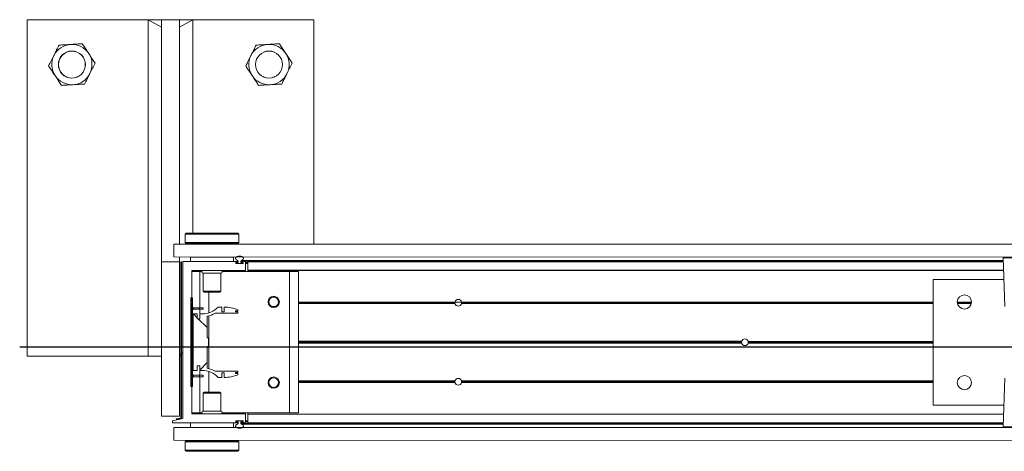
# Model space of a CAD drawing. Header units: feet. Extents: x 0 to 152726, y 0 to 59505.
# Tile 87 of 117: x 152328.84 to 152331.13, y 59421.64 to 59422.64. Entities that reach past the tile are written whole.
import ezdxf

# ---------------------------------------------------------------- set-up
doc = ezdxf.new("R2010")
doc.units = ezdxf.units.FT
doc.header["$LTSCALE"] = 0.1
doc.header["$MEASUREMENT"] = 0
doc.layers.add('BR_P_Rail_Object', color=251, linetype='Continuous', lineweight=30)
doc.layers.add('SC_Scratch7', color=252, linetype='Continuous', lineweight=0)

# ---------------------------------------------------------------- blocks, each defined once
blk = doc.blocks.new('HIGH ST SCREENWALL_2 PANEL PLAN')
at = {"layer": 'SC_Scratch7', "lineweight": 0}
h = blk.add_hatch(dxfattribs=at)
h.set_pattern_fill('ANSI31', color=256, scale=0.01, style=0, pattern_type=2)
h.set_pattern_definition([(44.99814199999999, (-13.93352375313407, -14.22381794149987), (-0.08838530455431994, 0.08839103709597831), [])])
h.paths.add_polyline_path([(-8.319596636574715, -0.1420163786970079, -0.3639702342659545), (-8.321662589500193, -0.1444783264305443), (-8.330202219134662, -0.1459838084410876), (-8.329912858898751, -0.1476251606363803), (-8.32137323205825, -0.146119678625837, 0.3639702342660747), (-8.31792997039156, -0.1420164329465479), (-8.317918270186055, 0.2187375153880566), (-8.31958493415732, 0.218737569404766)])
h = blk.add_hatch(dxfattribs=at)
h.set_pattern_fill('ANSI31', color=256, scale=0.01, style=0, pattern_type=2)
h.set_pattern_definition([(44.99814199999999, (-13.94246659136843, -14.22112205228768), (-0.08838530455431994, 0.08839103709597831), [])])
h.paths.add_polyline_path([(-8.29240688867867, -0.0711168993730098), (-8.292400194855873, 0.1352576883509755), (-8.296150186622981, 0.1352578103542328), (-8.296156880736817, -0.07111677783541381)])
h = blk.add_hatch(dxfattribs=at)
h.set_pattern_fill('ANSI38', color=256, scale=0.01, style=0, pattern_type=2)
h.set_pattern_definition([(44.99814199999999, (-13.84258880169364, -14.22522751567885), (-0.08838530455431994, 0.08839103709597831), []), (134.998142, (-13.84258880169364, -14.22522751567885), (-0.2651616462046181, 0.0883967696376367), [0.31249937, -0.18749962])])
h.paths.add_polyline_path([(-8.281330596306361, 0.0867287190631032), (-8.281330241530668, 0.09768670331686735), (-8.290943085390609, 0.09768701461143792), (-8.290947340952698, -0.03354631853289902), (-8.281334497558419, -0.03354663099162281), (-8.28133414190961, -0.02258864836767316), (-8.27569110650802, -0.02258883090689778), (-8.27569146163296, -0.03354681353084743), (-8.27004843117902, -0.03354699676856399, -0.2061892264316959), (-8.232417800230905, -0.04975553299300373), (-8.224379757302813, -0.04975579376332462), (-8.224379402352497, -0.03879781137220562), (-8.218801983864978, -0.03879799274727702), (-8.21880233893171, -0.04975597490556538, 0.09842250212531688), (-8.18678119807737, -0.04339219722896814), (-8.186781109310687, -0.04068551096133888), (-8.192514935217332, -0.04068532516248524), (-8.192514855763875, -0.03822469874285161), (-8.186781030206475, -0.03822488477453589), (-8.186780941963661, -0.03551819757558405), (-8.239671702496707, -0.03551648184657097, 0.0857050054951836), (-8.258138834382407, -0.02821396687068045), (-8.25813719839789, 0.02222678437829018), (-8.254856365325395, 0.02222667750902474), (-8.25485572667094, 0.04191167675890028), (-8.258136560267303, 0.04191178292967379), (-8.258134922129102, 0.09235253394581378, 0.0857050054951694), (-8.23966731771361, 0.09965385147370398), (-8.186776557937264, 0.09965213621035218), (-8.186776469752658, 0.1023588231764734), (-8.192510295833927, 0.1023590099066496), (-8.192510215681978, 0.1048196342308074), (-8.186776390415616, 0.1048194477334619), (-8.18677630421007, 0.1075261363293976, 0.09842250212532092), (-8.218797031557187, 0.1138919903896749), (-8.21879738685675, 0.1029340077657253), (-8.224374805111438, 0.1029341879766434), (-8.224374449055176, 0.1138921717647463), (-8.232412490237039, 0.1138924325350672, -0.2061892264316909), (-8.270044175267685, 0.09768633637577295), (-8.275687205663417, 0.09768651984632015), (-8.275687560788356, 0.08672853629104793)])
for p, q in [((-8.677065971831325, 0.7812480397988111), (-8.677091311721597, -6.51925802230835e-09)), ((-8.010400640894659, 0.7812264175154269), (-8.677065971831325, 0.7812480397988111)), ((-8.395841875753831, -9.128591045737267e-06), (-8.395816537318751, 0.7812389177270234)), ((-8.364566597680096, 0.7812379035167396), (-8.395816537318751, 0.7812389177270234)), ((-8.395816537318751, 0.7812389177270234), (-8.364567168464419, 0.7636598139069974)), ((-8.364566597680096, 0.7812379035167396), (-8.364584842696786, 0.2187390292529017)), ((-8.364566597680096, 0.7812379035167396), (-8.364567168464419, 0.7636598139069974)), ((-8.322900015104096, 0.7812365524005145), (-8.364566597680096, 0.7812379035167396)), ((-8.322900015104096, 0.7812365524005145), (-8.322916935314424, 0.2595709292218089)), ((-8.322900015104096, 0.7812365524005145), (-8.322900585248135, 0.7636584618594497)), ((-8.322900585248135, 0.7636584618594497), (-8.291650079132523, 0.7812355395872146)), ((-8.291650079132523, 0.7812355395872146), (-8.322900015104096, 0.7812365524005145)), ((-8.291650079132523, 0.7812355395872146), (-8.29166616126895, 0.285406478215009)), ((-8.010417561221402, 0.2595607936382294), (-8.010400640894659, 0.7812264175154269)), ((-8.309478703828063, 0.2829070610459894), (-8.309478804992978, 0.2797792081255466)), ((-8.306978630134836, 0.2854069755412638), (-8.309478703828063, 0.2829070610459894)), ((-8.309478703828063, 0.2829070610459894), (-8.184478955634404, 0.2829030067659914)), ((-8.306978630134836, 0.2854069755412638), (-8.186978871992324, 0.2854030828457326)), ((-8.184478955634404, 0.2829030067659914), (-8.186978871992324, 0.2854030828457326)), ((-8.184479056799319, 0.2797739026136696), (-8.184478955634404, 0.2829030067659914)), ((-8.335937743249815, 0.2595713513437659), (-8.335938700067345, 0.230071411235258)), ((-8.335937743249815, 0.2595713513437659), (-4.346362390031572, 0.2594419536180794)), ((-8.309479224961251, 0.2668395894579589), (-8.309479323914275, 0.2637929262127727)), ((-8.309479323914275, 0.2637929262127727), (-8.306979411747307, 0.261292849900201)), ((-8.309479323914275, 0.2637929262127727), (-8.184479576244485, 0.2637888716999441)), ((-8.306979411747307, 0.261292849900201), (-8.186979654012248, 0.2612889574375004)), ((-8.303229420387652, 0.2612927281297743), (-8.303229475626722, 0.259570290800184)), ((-8.190729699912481, 0.259566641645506), (-8.19072964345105, 0.261289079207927)), ((-8.186979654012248, 0.2612889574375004), (-8.184479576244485, 0.2637888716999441)), ((-8.184812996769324, 0.2737085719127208), (-8.184802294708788, 0.2718994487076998)), ((-8.184479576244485, 0.2637888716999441), (-8.184479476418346, 0.2668379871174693)), ((-8.335938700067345, 0.230071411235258), (-4.346363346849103, 0.2299420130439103)), ((-8.322917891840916, 0.2300709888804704), (-8.322918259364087, 0.2187376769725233)), ((-8.296999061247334, 0.2299868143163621), (-8.296999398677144, 0.2195701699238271)), ((-8.296999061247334, 0.2299868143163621), (-8.296980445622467, 0.2299868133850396)), ((-8.2969807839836, 0.2195701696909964), (-8.296980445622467, 0.2299868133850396)), ((-8.296980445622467, 0.2299868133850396), (-8.196980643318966, 0.2299835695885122)), ((-8.291667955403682, 0.2300699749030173), (-8.291667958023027, 0.2299866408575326)), ((-8.262605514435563, 0.2300690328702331), (-8.262605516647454, 0.2299856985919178)), ((-8.231355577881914, 0.2299846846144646), (-8.23135557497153, 0.2300680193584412)), ((-8.196980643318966, 0.2299835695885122), (-8.19698098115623, 0.2195669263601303)), ((-8.196962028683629, 0.2299835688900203), (-8.196962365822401, 0.2195669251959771)), ((-8.364596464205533, -0.1395935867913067), (-8.364584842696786, 0.2187390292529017)), ((-8.322918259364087, 0.2187376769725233), (-8.364584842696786, 0.2187390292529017)), ((-8.322929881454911, -0.1395949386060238), (-8.322918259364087, 0.2187376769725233)), ((-8.31958493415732, 0.218737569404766), (-8.319596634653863, -0.1420163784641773)), ((-8.31958493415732, 0.218737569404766), (-8.317918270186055, 0.2187375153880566)), ((-8.317918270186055, 0.2187375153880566), (-8.31792997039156, -0.1420164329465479)), ((-8.315105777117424, 0.2187505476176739), (-8.315117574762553, -0.1450118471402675)), ((-8.187801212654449, 0.2195666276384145), (-8.314285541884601, 0.219570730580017)), ((-8.19177279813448, 0.2154286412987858), (-8.191772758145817, 0.2166632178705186)), ((-8.175093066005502, 0.2146078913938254), (-8.190952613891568, 0.2146084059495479)), ((-8.190952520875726, 0.2174834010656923), (-8.187801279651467, 0.2174832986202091)), ((-8.190814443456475, 0.2160667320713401), (-8.190814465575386, 0.215400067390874)), ((-8.189981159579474, 0.2145667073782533), (-8.176064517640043, 0.2145662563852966)), ((-8.186356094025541, 0.2168999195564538), (-8.189981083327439, 0.2169000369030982)), ((-8.18698104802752, 0.2183034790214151), (-8.186981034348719, 0.2187463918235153)), ((-8.18635597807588, 0.2204802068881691), (-8.186356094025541, 0.2168999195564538)), ((-8.179689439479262, 0.2168997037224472), (-8.179689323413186, 0.2204799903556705)), ((-8.176251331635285, 0.2168995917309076), (-8.179689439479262, 0.2168997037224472)), ((-8.179689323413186, 0.2204799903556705), (-6.407156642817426, 0.2204225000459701)), ((-8.179064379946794, 0.2187461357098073), (-8.179064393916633, 0.2183032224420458)), ((-8.178420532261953, 0.2222122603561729), (-6.407217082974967, 0.2221548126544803)), ((-8.178244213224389, 0.2174829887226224), (-8.175092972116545, 0.2174828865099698)), ((-8.17009291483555, 0.2195660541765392), (-8.178244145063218, 0.2195663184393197)), ((-8.176251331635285, 0.2168995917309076), (-8.175231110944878, 0.2168995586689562)), ((-8.175231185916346, 0.2146078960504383), (-8.175231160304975, 0.2153995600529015)), ((-8.175231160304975, 0.2153995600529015), (-8.175231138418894, 0.2160662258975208)), ((-8.175231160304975, 0.2153995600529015), (-8.17427332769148, 0.2153995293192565)), ((-8.175231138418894, 0.2160662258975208), (-8.175231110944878, 0.2168995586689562)), ((-8.175231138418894, 0.2160662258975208), (-8.174272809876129, 0.2160661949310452)), ((-8.175231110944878, 0.2168995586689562), (-8.174307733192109, 0.2168995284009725)), ((-8.174272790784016, 0.2166626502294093), (-8.174272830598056, 0.2154280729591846)), ((-8.169273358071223, 0.1995660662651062), (-8.169272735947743, 0.21874581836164)), ((-8.169272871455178, 0.2145660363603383), (-8.164064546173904, 0.2145658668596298)), ((-8.169272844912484, 0.2153993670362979), (-8.16406451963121, 0.21539919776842)), ((-8.169272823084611, 0.2160660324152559), (-8.16406449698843, 0.2160658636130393)), ((-8.169272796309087, 0.2168993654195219), (-8.164064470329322, 0.2168991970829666)), ((-8.164065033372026, 0.1995527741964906), (-8.16406440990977, 0.2187456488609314)), ((-8.16406440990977, 0.2187456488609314), (-8.164064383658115, 0.2195658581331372)), ((-6.407096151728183, 0.2186886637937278), (-8.16406440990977, 0.2187456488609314)), ((-6.407124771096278, 0.2195088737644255), (-8.164064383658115, 0.2195658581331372)), ((-6.407437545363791, 0.2284739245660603), (-6.403490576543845, 0.1153422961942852)), ((-6.341151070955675, 0.2284717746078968), (-6.407437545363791, 0.2284739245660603)), ((-8.294275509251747, 0.1254036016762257), (-8.294273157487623, 0.1979165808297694)), ((-8.294273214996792, 0.1961326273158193), (-8.275314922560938, 0.1961320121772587)), ((-8.293452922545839, 0.1987367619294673), (-8.170106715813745, 0.1987327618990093)), ((-8.291668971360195, 0.1987367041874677), (-8.291669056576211, 0.1961325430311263)), ((-8.275317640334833, 0.112340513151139), (-8.275314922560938, 0.1961320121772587)), ((-8.275314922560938, 0.1961320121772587), (-8.270608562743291, 0.1961318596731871)), ((-8.267398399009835, 0.192174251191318), (-8.26739974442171, 0.1506913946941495)), ((-8.226565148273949, 0.1921729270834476), (-8.267398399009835, 0.192174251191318)), ((-8.2265664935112, 0.1506900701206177), (-8.226565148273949, 0.1921729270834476)), ((-8.223354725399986, 0.1961303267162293), (-8.066982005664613, 0.1961252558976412)), ((-8.16406514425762, 0.1961284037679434), (-8.164065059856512, 0.1987325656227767)), ((-8.164065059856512, 0.1987325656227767), (-8.164065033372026, 0.1995527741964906)), ((-6.406397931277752, 0.1986755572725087), (-8.164065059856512, 0.1987325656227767)), ((-6.406426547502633, 0.1994957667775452), (-8.164065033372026, 0.1995527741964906)), ((-8.066992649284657, -0.131999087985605), (-8.066982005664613, 0.1961252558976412)), ((-8.066982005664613, 0.1961252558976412), (-8.04614871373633, 0.1961245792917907)), ((-8.046159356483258, -0.1319997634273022), (-8.04614871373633, 0.1961245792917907)), ((-6.570318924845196, 0.1778475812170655), (-6.570328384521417, -0.1138185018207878)), ((-6.405671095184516, 0.1778422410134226), (-6.570318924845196, 0.1778475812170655)), ((-8.26739974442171, 0.1506913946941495), (-8.265027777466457, 0.1483192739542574)), ((-8.2265664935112, 0.1506900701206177), (-8.26739974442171, 0.1506913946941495)), ((-8.228938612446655, 0.1483181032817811), (-8.265027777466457, 0.1483192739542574)), ((-8.254484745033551, 0.100078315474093), (-8.25448318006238, 0.1483189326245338)), ((-8.228938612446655, 0.1483181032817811), (-8.2265664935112, 0.1506900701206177)), ((-8.29677556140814, 0.1237370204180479), (-8.294275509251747, 0.1254036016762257)), ((-8.294275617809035, 0.1220702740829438), (-8.29677556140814, 0.1237370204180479)), ((-8.296150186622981, 0.1352578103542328), (-8.296156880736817, -0.07111677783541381)), ((-8.292400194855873, 0.1352576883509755), (-8.296150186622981, 0.1352578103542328)), ((-8.294278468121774, 0.0341950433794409), (-8.294275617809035, 0.1220702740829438)), ((-8.292400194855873, 0.1352576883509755), (-8.29240688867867, -0.0711168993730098)), ((-8.114726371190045, 0.1253977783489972), (-8.116456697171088, 0.1253978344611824)), ((-8.114536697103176, 0.1237311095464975), (-8.116295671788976, 0.1237311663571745)), ((-8.114080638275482, 0.1220644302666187), (-8.115911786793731, 0.1220644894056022)), ((-8.090973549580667, 0.1220636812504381), (-8.093221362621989, 0.1220637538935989)), ((-8.090589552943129, 0.1237303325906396), (-8.092765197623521, 0.1237304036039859)), ((-8.090428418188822, 0.1253969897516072), (-8.092575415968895, 0.1253970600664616)), ((-7.682088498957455, 0.1220504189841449), (-8.046151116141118, 0.1220622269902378)), ((-7.68229655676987, 0.1237170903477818), (-8.04615106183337, 0.1237288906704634)), ((-7.68214476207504, 0.12538374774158), (-8.04615100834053, 0.1253955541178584)), ((-7.682216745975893, 0.1249670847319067), (-7.666753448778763, 0.1249665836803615)), ((-6.57032073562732, 0.1220143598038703), (-7.666881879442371, 0.1220499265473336)), ((-6.57032062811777, 0.1253476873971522), (-7.666825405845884, 0.1253832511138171)), ((-6.570320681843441, 0.1236810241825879), (-7.666673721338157, 0.1237165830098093)), ((-6.480867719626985, 0.1253447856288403), (-6.513940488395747, 0.125345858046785)), ((-6.480994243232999, 0.1236781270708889), (-6.513814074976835, 0.1236791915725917)), ((-6.481293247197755, 0.1220114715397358), (-6.513515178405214, 0.1220125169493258)), ((-8.290943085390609, 0.09768701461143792), (-8.290947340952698, -0.03354631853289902)), ((-8.281330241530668, 0.09768670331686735), (-8.290943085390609, 0.09768701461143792)), ((-8.289984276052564, 0.1123409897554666), (-8.289984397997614, 0.1085909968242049)), ((-8.275975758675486, 0.1085905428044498), (-8.289984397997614, 0.1085909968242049)), ((-8.275975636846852, 0.1123405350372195), (-8.289984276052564, 0.1123409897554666)), ((-8.281330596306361, 0.0867287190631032), (-8.281330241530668, 0.09768670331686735)), ((-8.275975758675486, 0.1085905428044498), (-8.275975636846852, 0.1123405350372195)), ((-8.267642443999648, 0.1085902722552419), (-8.275975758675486, 0.1085905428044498)), ((-8.26764232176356, 0.112340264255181), (-8.275975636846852, 0.1123405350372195)), ((-8.275687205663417, 0.09768651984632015), (-8.275687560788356, 0.08672853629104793)), ((-8.270044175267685, 0.09768633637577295), (-8.275687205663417, 0.09768651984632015)), ((-8.275318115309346, 0.09768650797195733), (-8.275317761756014, 0.1085905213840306)), ((-8.267642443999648, 0.1085902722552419), (-8.26764232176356, 0.112340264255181)), ((-8.258136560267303, 0.04191178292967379), (-8.258134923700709, 0.09235253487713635)), ((-8.25448893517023, -0.02909848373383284), (-8.254484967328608, 0.0932368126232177)), ((-8.23966731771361, 0.09965385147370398), (-8.186776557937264, 0.09965213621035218)), ((-8.224374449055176, 0.1138921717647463), (-8.232412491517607, 0.1138924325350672)), ((-8.224374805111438, 0.1029341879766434), (-8.224374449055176, 0.1138921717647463)), ((-8.21879738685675, 0.1029340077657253), (-8.224374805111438, 0.1029341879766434)), ((-8.218797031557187, 0.1138919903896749), (-8.21879738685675, 0.1029340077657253)), ((-8.192510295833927, 0.1023590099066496), (-8.192510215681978, 0.1048196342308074)), ((-8.186776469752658, 0.1023588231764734), (-8.192510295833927, 0.1023590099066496)), ((-8.192510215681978, 0.1048196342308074), (-8.186776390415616, 0.1048194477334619)), ((-8.186776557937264, 0.09965213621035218), (-8.186776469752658, 0.1023588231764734)), ((-8.186776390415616, 0.1048194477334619), (-8.186776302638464, 0.1075261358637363)), ((-8.275687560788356, 0.08672853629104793), (-8.281330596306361, 0.0867287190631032)), ((-8.296403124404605, 0.03207052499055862), (-8.294278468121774, 0.0341950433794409)), ((-8.294278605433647, 0.0299458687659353), (-8.296403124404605, 0.03207052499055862)), ((-8.294281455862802, -0.0579293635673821), (-8.294278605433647, 0.0299458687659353)), ((-8.25485572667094, 0.04191167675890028), (-8.258136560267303, 0.04191178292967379)), ((-8.254856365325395, 0.02222667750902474), (-8.25485572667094, 0.04191167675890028)), ((-7.015340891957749, 0.02990438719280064), (-8.046154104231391, 0.02993782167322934)), ((-7.015635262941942, 0.03202898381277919), (-8.046154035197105, 0.03206240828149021)), ((-7.015340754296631, 0.03415356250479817), (-8.046153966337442, 0.03418699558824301)), ((-6.57032372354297, 0.02988995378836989), (-7.000304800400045, 0.02990389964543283)), ((-6.570323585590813, 0.03413912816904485), (-7.000304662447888, 0.03415307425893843)), ((-6.570323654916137, 0.03201454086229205), (-7.000010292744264, 0.03202847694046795)), ((-8.319591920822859, 0.00332133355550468), (-8.322925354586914, -1.188390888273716e-05)), ((-8.315112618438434, 0.007800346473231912), (-8.317925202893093, 0.004987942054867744)), ((-8.258138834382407, -0.02821396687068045), (-8.25813719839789, 0.02222678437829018)), ((-8.25813719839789, 0.02222678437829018), (-8.254856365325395, 0.02222667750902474)), ((-8.281334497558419, -0.03354663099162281), (-8.28133414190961, -0.02258864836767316)), ((-8.28133414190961, -0.02258864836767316), (-8.27569110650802, -0.02258883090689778)), ((-8.27569110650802, -0.02258883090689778), (-8.27569146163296, -0.03354681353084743)), ((-8.290947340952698, -0.03354631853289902), (-8.281334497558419, -0.03354663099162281)), ((-8.289989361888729, -0.04445036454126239), (-8.289989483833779, -0.04820035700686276)), ((-8.289989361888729, -0.04445036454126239), (-8.275980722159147, -0.0444508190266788)), ((-8.275980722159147, -0.0444508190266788), (-8.275980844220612, -0.04820081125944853)), ((-8.275980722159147, -0.0444508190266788), (-8.267647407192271, -0.0444510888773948)), ((-8.27569146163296, -0.03354681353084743), (-8.27004843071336, -0.03354699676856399)), ((-8.275322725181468, -0.04445083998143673), (-8.275322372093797, -0.03354682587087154)), ((-8.267647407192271, -0.0444510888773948), (-8.267647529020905, -0.04820108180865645)), ((-8.254490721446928, -0.08418060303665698), (-8.25448915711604, -0.03593998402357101)), ((-8.186780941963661, -0.03551819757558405), (-8.239671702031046, -0.03551648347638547)), ((-8.224379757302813, -0.04975579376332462), (-8.224379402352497, -0.03879781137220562)), ((-8.224379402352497, -0.03879781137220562), (-8.218801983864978, -0.03879799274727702)), ((-8.218801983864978, -0.03879799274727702), (-8.21880233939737, -0.04975597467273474)), ((-8.192514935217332, -0.04068532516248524), (-8.192514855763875, -0.03822469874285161)), ((-8.186781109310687, -0.04068551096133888), (-8.192514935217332, -0.04068532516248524)), ((-8.192514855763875, -0.03822469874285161), (-8.186781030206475, -0.03822488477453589)), ((-8.18678119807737, -0.04339219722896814), (-8.186781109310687, -0.04068551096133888)), ((-8.186781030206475, -0.03822488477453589), (-8.186780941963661, -0.03551819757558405)), ((-8.296781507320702, -0.059595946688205), (-8.294281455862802, -0.0579293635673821)), ((-8.294281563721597, -0.06126269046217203), (-8.296781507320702, -0.059595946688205)), ((-8.294283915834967, -0.1337756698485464), (-8.294281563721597, -0.06126269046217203)), ((-8.289989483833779, -0.04820035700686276), (-8.275980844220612, -0.04820081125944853)), ((-8.275980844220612, -0.04820081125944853), (-8.267647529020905, -0.04820108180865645)), ((-8.275325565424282, -0.1319923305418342), (-8.275322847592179, -0.04820083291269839)), ((-8.232417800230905, -0.04975553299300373), (-8.224379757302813, -0.04975579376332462)), ((-8.11473242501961, -0.06126851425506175), (-8.116462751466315, -0.06126845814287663)), ((-8.114542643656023, -0.05960185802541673), (-8.116301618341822, -0.05960180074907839)), ((-8.11408647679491, -0.05793520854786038), (-8.115917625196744, -0.05793514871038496)), ((-8.090979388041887, -0.05793595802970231), (-8.093227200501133, -0.05793588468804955)), ((-8.090595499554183, -0.05960263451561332), (-8.092771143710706, -0.05960256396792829)), ((-8.090434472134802, -0.06126930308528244), (-8.092581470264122, -0.06126923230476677)), ((-7.682150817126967, -0.06128254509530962), (-8.04615706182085, -0.06127073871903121)), ((-7.68230250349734, -0.05961587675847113), (-8.046157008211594, -0.05960407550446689)), ((-7.682094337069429, -0.05794921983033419), (-8.046156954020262, -0.05793741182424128)), ((-6.57032657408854, -0.05798527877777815), (-7.666887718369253, -0.0579497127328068)), ((-6.570326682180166, -0.06131860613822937), (-7.666831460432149, -0.06128304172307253)), ((-6.570326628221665, -0.05965194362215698), (-7.666679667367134, -0.05961638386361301)), ((-6.40349598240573, -0.0513240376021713), (-6.407450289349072, -0.1644554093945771)), ((-8.296156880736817, -0.07111677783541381), (-8.29240688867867, -0.0711168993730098)), ((-8.26740743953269, -0.08655222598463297), (-8.26740878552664, -0.1280350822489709)), ((-8.265035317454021, -0.08418026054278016), (-8.26740743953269, -0.08655222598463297)), ((-8.26740743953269, -0.08655222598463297), (-8.226574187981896, -0.08655355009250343)), ((-8.265035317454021, -0.08418026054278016), (-8.228946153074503, -0.0841814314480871)), ((-8.226574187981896, -0.08655355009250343), (-8.228946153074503, -0.0841814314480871)), ((-8.226575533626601, -0.1280364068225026), (-8.226574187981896, -0.08655355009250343)), ((-6.570328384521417, -0.1138185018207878), (-6.405680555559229, -0.1138238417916)), ((-8.294283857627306, -0.1319917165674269), (-8.275325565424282, -0.1319923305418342)), ((-8.170104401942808, -0.1345999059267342), (-8.293463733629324, -0.1345959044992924)), ((-8.275325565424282, -0.1319923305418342), (-8.270619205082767, -0.1319924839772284)), ((-8.26740878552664, -0.1280350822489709), (-8.226575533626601, -0.1280364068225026)), ((-8.22336536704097, -0.1319940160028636), (-8.066992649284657, -0.131999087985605)), ((-8.16928484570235, -0.1546130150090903), (-8.169284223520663, -0.1354201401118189)), ((-8.164076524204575, -0.1547453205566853), (-8.164075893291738, -0.135288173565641)), ((-8.164075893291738, -0.135288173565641), (-8.164075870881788, -0.1346001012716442)), ((-6.406432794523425, -0.1353451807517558), (-8.164075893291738, -0.135288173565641)), ((-8.164075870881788, -0.1346001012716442), (-8.164075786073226, -0.1319959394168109)), ((-6.406408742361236, -0.1346571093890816), (-8.164075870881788, -0.1346001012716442)), ((-8.066992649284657, -0.131999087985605), (-8.046159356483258, -0.1319997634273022)), ((-8.364596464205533, -0.1395935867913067), (-8.322929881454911, -0.1395949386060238)), ((-8.338555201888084, -0.15042774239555), (-8.33855536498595, -0.1554277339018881)), ((-8.33855536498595, -0.1554277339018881), (-8.187813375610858, -0.1554326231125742)), ((-8.315117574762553, -0.1450118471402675), (-8.338555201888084, -0.15042774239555)), ((-8.321662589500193, -0.1444783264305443), (-8.330202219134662, -0.1459838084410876)), ((-8.329912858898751, -0.1476251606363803), (-8.330202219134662, -0.1459838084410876)), ((-8.321373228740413, -0.1461196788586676), (-8.329912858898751, -0.1476251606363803)), ((-8.296993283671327, -0.1658457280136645), (-8.296992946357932, -0.1554290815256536)), ((-8.1969931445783, -0.1554323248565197), (-8.196993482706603, -0.1658489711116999)), ((-8.191784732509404, -0.1525289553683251), (-8.191784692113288, -0.1512943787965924)), ((-8.187813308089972, -0.1533492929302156), (-8.190964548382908, -0.1533491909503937)), ((-8.190964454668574, -0.1504741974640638), (-8.175104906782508, -0.1504747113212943)), ((-8.190826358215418, -0.1512658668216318), (-8.190826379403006, -0.1519325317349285)), ((-8.176076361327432, -0.1504330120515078), (-8.18999299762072, -0.1504325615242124)), ((-8.189806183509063, -0.1527658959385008), (-8.18636808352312, -0.1527660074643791)), ((-8.18699314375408, -0.1546124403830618), (-8.18699312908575, -0.1541695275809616)), ((-8.18636808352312, -0.1527660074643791), (-8.186368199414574, -0.1563462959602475)), ((-8.17970154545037, -0.1563465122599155), (-8.179701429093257, -0.1527662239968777)), ((-8.17970154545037, -0.1563465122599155), (-6.407168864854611, -0.1564040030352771)), ((-8.179701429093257, -0.1527662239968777), (-8.176076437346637, -0.1527663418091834)), ((-8.17907647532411, -0.1541697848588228), (-8.179076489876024, -0.1546126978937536)), ((-8.178432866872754, -0.1580788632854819), (-6.407229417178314, -0.1581363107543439)), ((-8.178256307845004, -0.1554329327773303), (-8.170105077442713, -0.1554331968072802)), ((-8.175105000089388, -0.1533497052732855), (-8.178256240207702, -0.1533496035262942)), ((-8.176076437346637, -0.1527663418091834), (-8.175243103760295, -0.1527663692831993)), ((-8.175243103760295, -0.1527663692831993), (-8.17524307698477, -0.1519330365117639)), ((-8.175243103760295, -0.1527663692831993), (-8.174319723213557, -0.1527663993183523)), ((-8.17524307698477, -0.1519330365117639), (-8.175243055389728, -0.1512663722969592)), ((-8.17524307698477, -0.1519330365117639), (-8.174284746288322, -0.1519330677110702)), ((-8.175243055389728, -0.1512663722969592), (-8.175243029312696, -0.150474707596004)), ((-8.175243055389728, -0.1512663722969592), (-8.174285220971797, -0.1512664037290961)), ((-8.174284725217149, -0.1512949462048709), (-8.174284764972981, -0.1525295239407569)), ((-8.169284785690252, -0.1527665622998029), (-8.16407645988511, -0.1527667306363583)), ((-8.169284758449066, -0.1519332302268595), (-8.164076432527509, -0.1519333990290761)), ((-8.169284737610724, -0.151266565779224), (-8.164076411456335, -0.15126673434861)), ((-8.169284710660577, -0.1504332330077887), (-8.16407638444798, -0.1504334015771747)), ((-8.164076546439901, -0.1554333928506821), (-8.164076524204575, -0.1547453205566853)), ((-6.407136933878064, -0.1554903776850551), (-8.164076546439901, -0.1554333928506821)), ((-6.407112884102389, -0.1548023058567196), (-8.164076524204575, -0.1547453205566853)), ((-8.33595155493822, -0.1662611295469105), (-8.335952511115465, -0.1957610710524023)), ((-8.33595155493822, -0.1662611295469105), (-4.346376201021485, -0.1663905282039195)), ((-8.196993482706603, -0.1658489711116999), (-8.296993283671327, -0.1658457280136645)), ((-8.262618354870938, -0.1658468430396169), (-8.262618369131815, -0.1662635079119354)), ((-8.231368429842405, -0.1662645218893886), (-8.231368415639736, -0.1658478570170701)), ((-6.407450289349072, -0.1644554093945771), (-6.274877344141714, -0.1644597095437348)), ((-6.276516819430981, -0.1661573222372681), (-6.405810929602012, -0.1661531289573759)), ((-8.335952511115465, -0.1957610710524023), (-4.346377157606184, -0.1958904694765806)), ((-8.309494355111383, -0.1996510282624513), (-8.309494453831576, -0.2027001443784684)), ((-8.30699428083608, -0.1971511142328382), (-8.309494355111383, -0.1996510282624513)), ((-8.184494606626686, -0.1996550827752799), (-8.309494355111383, -0.1996510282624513)), ((-8.18699452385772, -0.1971550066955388), (-8.30699428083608, -0.1971511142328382)), ((-8.30324424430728, -0.1957621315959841), (-8.303244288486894, -0.1971512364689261)), ((-8.190744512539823, -0.1971548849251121), (-8.190744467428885, -0.1957657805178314)), ((-8.184494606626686, -0.1996550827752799), (-8.18699452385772, -0.1971550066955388)), ((-8.184494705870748, -0.2027017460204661), (-8.184494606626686, -0.1996550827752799)), ((-8.309494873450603, -0.2156360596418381), (-8.309494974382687, -0.2187651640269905)), ((-8.309494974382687, -0.2187651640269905), (-8.30699506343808, -0.2212652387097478)), ((-8.184495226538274, -0.2187692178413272), (-8.309494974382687, -0.2187651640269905)), ((-8.309160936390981, -0.2095707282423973), (-8.309171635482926, -0.2077616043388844)), ((-8.186995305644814, -0.2212691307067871), (-8.30699506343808, -0.2212652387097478)), ((-8.186995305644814, -0.2212691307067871), (-8.184495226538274, -0.2187692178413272)), ((-8.184495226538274, -0.2187692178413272), (-8.184495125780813, -0.2156413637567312))]:
    blk.add_line(p, q, dxfattribs=at)
at = {"layer": 'SC_Scratch7'}
blk.add_line((-8.364591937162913, -1.014233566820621e-05), (-8.677091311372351, -6.51925802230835e-09), dxfattribs=at)
at = {"layer": 'SC_Scratch7', "lineweight": 0}
for centre, radius in [((-8.572902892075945, 0.6770782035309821), 0.0314166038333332), ((-8.572902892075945, 0.6770782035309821), 0.03124993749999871), ((-8.11457047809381, 0.6770633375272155), 0.03141660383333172), ((-8.11457047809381, 0.6770633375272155), 0.0312499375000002), ((-8.103442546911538, 0.1258140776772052), 0.01302080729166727), ((-6.497404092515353, 0.1257619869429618), 0.01654163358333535), ((-6.497410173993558, -0.06173763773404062), 0.01654163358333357), ((-8.103448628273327, -0.06168554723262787), 0.01302080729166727)]:
    blk.add_circle(centre, radius, dxfattribs=at)
for centre, radius, start, end in [((-8.572902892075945, 0.6770782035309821), 0.04687490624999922, 93.33381642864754, 153.333816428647), ((-8.572902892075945, 0.6770782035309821), 0.04687490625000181, 33.33381642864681, 93.33381642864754), ((-8.11457047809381, 0.6770633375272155), 0.04687490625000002, 93.33381642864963, 153.3338164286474), ((-8.11457047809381, 0.6770633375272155), 0.04687490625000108, 33.33381642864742, 93.33381642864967), ((-8.572902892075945, 0.6770782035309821), 0.04687490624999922, 153.333816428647, 213.3338164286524), ((-8.572902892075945, 0.6770782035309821), 0.04687490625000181, 333.3338164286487, 33.33381642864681), ((-8.11457047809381, 0.6770633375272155), 0.04687490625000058, 153.3338164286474, 213.3338164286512), ((-8.11457047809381, 0.6770633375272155), 0.04687490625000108, 333.3338164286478, 33.33381642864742), ((-8.572902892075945, 0.6770782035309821), 0.04687490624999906, 213.3338164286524, 273.3338164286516), ((-8.572902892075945, 0.6770782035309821), 0.04687490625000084, 273.3338164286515, 333.3338164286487), ((-8.11457047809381, 0.6770633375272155), 0.04687490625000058, 213.3338164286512, 273.3338164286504), ((-8.11457047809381, 0.6770633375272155), 0.04687490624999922, 273.3338164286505, 333.3338164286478), ((-8.371796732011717, 0.2733517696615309), 0.06265684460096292, 354.0342443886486, 5.887848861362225), ((-6.405798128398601, 0.2285311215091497), 0.001640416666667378, 115.734717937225, 181.9981416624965), ((-8.31428556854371, 0.2187505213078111), 0.0008202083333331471, 89.99814166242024, 179.9981416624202), ((-8.190952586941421, 0.2154286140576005), 0.0008202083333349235, 179.9981416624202, 269.9981416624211), ((-8.190952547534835, 0.2166631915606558), 0.0008202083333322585, 89.9981416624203, 179.9981416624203), ((-8.189981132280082, 0.2154000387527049), 0.00083333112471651, 179.9981031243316, 269.9981416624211), ((-8.189981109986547, 0.2160667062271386), 0.0008333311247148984, 89.99814166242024, 179.9981776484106), ((-8.18780125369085, 0.2183035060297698), 0.0008202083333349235, 269.9981416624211, 359.9981416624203), ((-8.187801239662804, 0.2187464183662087), 0.0008202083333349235, 359.9981416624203, 89.99814166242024), ((-8.188172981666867, 0.22048026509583), 0.001817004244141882, 359.9981416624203, 72.43568201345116), ((-8.177872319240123, 0.2204799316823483), 0.001817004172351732, 107.5606011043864, 179.9981433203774), ((-8.17824418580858, 0.2183031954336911), 0.0008202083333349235, 179.9981416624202, 269.9981416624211), ((-8.178244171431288, 0.2187461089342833), 0.0008202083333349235, 89.99814166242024, 179.9981416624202), ((-8.176251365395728, 0.2158584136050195), 0.001041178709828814, 11.51323150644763, 89.9981416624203), ((-8.176064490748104, 0.2153995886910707), 0.0008333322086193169, 269.9981416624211, 359.9980818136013), ((-8.17509303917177, 0.21542810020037), 0.0008202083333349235, 269.9981416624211, 359.9981416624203), ((-8.175092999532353, 0.2166626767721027), 0.0008202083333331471, 359.9981416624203, 89.99814166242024), ((-8.170092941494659, 0.2187458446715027), 0.0008202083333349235, 359.9981416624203, 89.99814166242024), ((-8.29345294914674, 0.1979165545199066), 0.0008202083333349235, 89.99814166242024, 179.9981416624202), ((-8.2673982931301, 0.1954550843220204), 0.003280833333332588, 89.99814166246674, 269.9981416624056), ((-8.226565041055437, 0.195453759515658), 0.003280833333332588, 269.9981416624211, 89.99814166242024), ((-8.17010668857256, 0.1995660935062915), 0.0008333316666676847, 269.9981416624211, 359.9981416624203), ((-8.103650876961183, 0.1258140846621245), 0.01108331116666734, 357.843657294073, 182.1526260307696), ((-8.103650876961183, 0.1258140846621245), 0.01108331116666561, 182.1526260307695, 190.8324766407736), ((-8.103650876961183, 0.1258140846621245), 0.01108331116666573, 190.8324766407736, 199.7742688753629), ((-8.103650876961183, 0.1258140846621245), 0.01108331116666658, 199.7742688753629, 340.2220144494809), ((-8.103650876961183, 0.1258140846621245), 0.01108331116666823, 340.2220144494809, 349.1638066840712), ((-8.103650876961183, 0.1258140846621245), 0.01108331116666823, 349.1638066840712, 357.843657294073), ((-7.674485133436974, 0.1238458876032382), 0.007812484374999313, 168.6473907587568, 180.9446345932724), ((-7.674485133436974, 0.1238458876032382), 0.00781248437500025, 180.9446345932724, 193.2865001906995), ((-7.674485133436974, 0.1238458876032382), 0.007812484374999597, 11.34889256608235, 168.6473907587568), ((-7.674485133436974, 0.1238458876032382), 0.007812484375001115, 193.2865001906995, 346.7097831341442), ((-7.674485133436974, 0.1238458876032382), 0.007812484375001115, 346.7097831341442, 359.0516487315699), ((-7.674485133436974, 0.1238458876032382), 0.007812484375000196, 359.0516487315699, 11.3488925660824), ((-8.289984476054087, 0.1061743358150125), 0.002416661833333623, 89.9981416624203, 179.9981416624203), ((-8.289984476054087, 0.1061743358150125), 0.006166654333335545, 89.9981416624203, 113.0704114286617), ((-8.270042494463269, 0.1494771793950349), 0.05179084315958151, 269.998141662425, 316.6001438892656), ((-8.270042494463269, 0.1494771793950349), 0.05835250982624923, 281.7746374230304, 301.3688958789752), ((-8.218799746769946, 0.03016208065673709), 0.08372991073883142, 67.51378105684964, 89.9981416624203), ((-7.007822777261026, 0.03202873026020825), 0.007812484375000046, 164.2179419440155, 179.9981416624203), ((-7.007822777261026, 0.03202873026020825), 0.007812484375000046, 179.9981416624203, 195.7783413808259), ((-7.007822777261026, 0.03202873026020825), 0.007812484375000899, 195.7783413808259, 344.217941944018), ((-7.007822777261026, 0.03202873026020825), 0.007812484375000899, 15.7783413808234, 164.2179419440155), ((-7.007822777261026, 0.03202873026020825), 0.007812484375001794, 344.217941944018, 359.9981416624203), ((-7.007822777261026, 0.03202873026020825), 0.007812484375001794, 359.9981416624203, 15.7783413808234), ((-8.289989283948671, -0.04203370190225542), 0.002416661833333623, 179.9981416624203, 269.9981416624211), ((-8.270050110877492, -0.0853378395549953), 0.05179084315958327, 43.39613943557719, 89.99814166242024), ((-8.270050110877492, -0.0853378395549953), 0.05835250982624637, 58.62738744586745, 78.22164590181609), ((-8.218799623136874, 0.03397393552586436), 0.08372991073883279, 269.9981416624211, 292.4825022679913), ((-8.289989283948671, -0.04203370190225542), 0.006166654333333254, 246.9258718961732, 269.9981416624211), ((-8.103656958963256, -0.06168554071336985), 0.0110833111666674, 177.8436572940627, 2.152626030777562), ((-8.103656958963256, -0.06168554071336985), 0.01108331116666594, 169.1638066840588, 177.8436572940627), ((-8.103656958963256, -0.06168554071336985), 0.01108331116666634, 160.2220144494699, 169.1638066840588), ((-8.103656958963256, -0.06168554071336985), 0.01108331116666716, 19.77426887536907, 160.2220144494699), ((-8.103656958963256, -0.06168554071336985), 0.01108331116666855, 10.83247664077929, 19.77426887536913), ((-8.103656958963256, -0.06168554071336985), 0.01108331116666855, 2.152626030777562, 10.83247664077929), ((-7.67449108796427, -0.0597451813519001), 0.007812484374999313, 179.051648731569, 191.3488925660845), ((-7.67449108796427, -0.0597451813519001), 0.00781248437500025, 166.7097831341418, 179.051648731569), ((-7.67449108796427, -0.0597451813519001), 0.007812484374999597, 191.3488925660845, 348.6473907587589), ((-7.67449108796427, -0.0597451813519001), 0.007812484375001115, 13.28650019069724, 166.7097831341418), ((-7.67449108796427, -0.0597451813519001), 0.007812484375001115, 0.9446345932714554, 13.28650019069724), ((-7.67449108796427, -0.0597451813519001), 0.007812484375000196, 348.6473907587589, 0.9446345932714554), ((-8.2934637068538, -0.1337756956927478), 0.0008202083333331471, 179.9981416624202, 269.998141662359), ((-8.267408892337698, -0.1313159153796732), 0.00328083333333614, 89.99814166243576, 269.9981416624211), ((-8.226575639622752, -0.1313172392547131), 0.00328083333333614, 269.9981416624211, 89.99814166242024), ((-8.17010442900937, -0.1354201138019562), 0.0008202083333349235, 359.9981416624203, 89.99814166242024), ((-8.322096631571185, -0.1420162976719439), 0.002499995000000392, 279.9981416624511, 359.9981416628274), ((-8.322096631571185, -0.1420162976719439), 0.004166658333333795, 279.9981416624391, 359.9981416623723), ((-8.190964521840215, -0.1525289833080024), 0.0008202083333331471, 179.9981416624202, 269.9981416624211), ((-8.190964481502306, -0.1512944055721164), 0.0008202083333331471, 89.99814166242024, 179.9981416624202), ((-8.18980614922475, -0.1517247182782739), 0.001041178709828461, 191.5132315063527, 269.9981416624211), ((-8.189993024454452, -0.1512658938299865), 0.0008333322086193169, 89.9981416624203, 179.9980818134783), ((-8.187813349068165, -0.1546124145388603), 0.0008202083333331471, 269.9981416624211, 359.9981416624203), ((-8.187813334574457, -0.1541695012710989), 0.0008202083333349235, 359.9981416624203, 89.99814166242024), ((-8.188185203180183, -0.1563462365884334), 0.001817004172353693, 287.5606011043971, 359.9981433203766), ((-8.177884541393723, -0.156346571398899), 0.001817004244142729, 179.9981416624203, 252.4356820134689), ((-8.178256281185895, -0.1546127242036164), 0.0008202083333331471, 179.9981416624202, 269.9981416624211), ((-8.17825626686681, -0.1541698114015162), 0.0008202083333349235, 89.99814166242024, 179.9981416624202), ((-8.176076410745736, -0.1519330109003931), 0.0008333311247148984, 269.9981416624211, 359.9981776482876), ((-8.17607638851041, -0.1512663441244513), 0.0008333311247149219, 359.9981031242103, 89.99814166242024), ((-8.175104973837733, -0.1525294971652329), 0.0008202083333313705, 269.9981416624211, 359.9981416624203), ((-8.1751049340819, -0.1512949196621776), 0.0008202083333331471, 359.9981416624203, 89.99814166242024), ((-8.170105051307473, -0.1546129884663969), 0.000820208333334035, 269.9981416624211, 359.9981416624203), ((-6.405810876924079, -0.1645127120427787), 0.00164041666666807, 177.9981416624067, 269.9981416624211), ((-8.122177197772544, -0.2092139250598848), 0.06265684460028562, 174.0342443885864, 185.8878488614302)]:
    blk.add_arc(centre, radius, start, end, dxfattribs=at)
for centre, major_axis, ratio, start_param, end_param in [((-8.183022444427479, 0.2268003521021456), (-0.009374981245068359, 3.040691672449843e-07), 0.5617178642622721, 2.083904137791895, 7.340873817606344), ((-8.183035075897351, -0.1626666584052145), (0.009374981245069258, -3.040691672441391e-07), 0.5617178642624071, 2.083904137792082, 7.340873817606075)]:
    blk.add_ellipse(centre, major_axis=major_axis, ratio=ratio, start_param=start_param, end_param=end_param, dxfattribs=at)
for points, knots in [([(-8.614792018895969, 0.6981152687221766), (-8.614504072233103, 0.6986886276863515), (-8.612323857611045, 0.703029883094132), (-8.608213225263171, 0.7112149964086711), (-8.60451321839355, 0.7185824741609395), (-8.60264626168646, 0.7222999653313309)], [0, 0, 0, 0, 0.070102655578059, 0.5307909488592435, 1, 1, 1, 1]), ([(-8.60264626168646, 0.7222999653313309), (-8.598258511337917, 0.7225555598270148), (-8.589402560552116, 0.7230714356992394), (-8.580247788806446, 0.7236047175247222), (-8.575628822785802, 0.7238737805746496)], [0, 0, 0, 0, 0.4954579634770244, 1, 1, 1, 1]), ([(-8.575628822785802, 0.7238737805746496), (-8.574988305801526, 0.7239110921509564), (-8.570138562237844, 0.7241935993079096), (-8.560994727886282, 0.7247262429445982), (-8.552764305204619, 0.7252056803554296), (-8.548611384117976, 0.7254475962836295)], [0, 0, 0, 0, 0.07010265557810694, 0.5307909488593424, 1, 1, 1, 1]), ([(-8.548611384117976, 0.7254475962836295), (-8.546710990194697, 0.722558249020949), (-8.542891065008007, 0.7167504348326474), (-8.537887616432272, 0.7091432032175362), (-8.534821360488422, 0.7044812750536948), (-8.533739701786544, 0.7028367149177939)], [0, 0, 0, 0, 0.3905333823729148, 0.7850020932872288, 1, 1, 1, 1]), ([(-8.156459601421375, 0.6981004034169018), (-8.156171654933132, 0.6986737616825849), (-8.153991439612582, 0.7030150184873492), (-8.14988080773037, 0.7112001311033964), (-8.146180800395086, 0.7185676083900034), (-8.144313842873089, 0.7222851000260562)], [0, 0, 0, 0, 0.07010265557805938, 0.5307909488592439, 1, 1, 1, 1]), ([(-8.144313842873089, 0.7222851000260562), (-8.139926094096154, 0.7225406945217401), (-8.13107014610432, 0.723056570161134), (-8.121915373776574, 0.7235898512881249), (-8.117296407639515, 0.7238589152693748)], [0, 0, 0, 0, 0.4954579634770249, 1, 1, 1, 1]), ([(-8.117296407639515, 0.7238589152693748), (-8.116655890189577, 0.7238962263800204), (-8.111806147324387, 0.7241787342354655), (-8.102662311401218, 0.7247113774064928), (-8.094431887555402, 0.7251908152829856), (-8.090278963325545, 0.7254327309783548)], [0, 0, 0, 0, 0.07010265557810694, 0.5307909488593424, 1, 1, 1, 1]), ([(-8.090278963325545, 0.7254327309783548), (-8.088378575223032, 0.7225433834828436), (-8.084558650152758, 0.7167355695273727), (-8.079555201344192, 0.7091283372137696), (-8.07648894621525, 0.7044664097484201), (-8.075407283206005, 0.7028218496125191)], [0, 0, 0, 0, 0.3905333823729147, 0.7850020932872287, 1, 1, 1, 1]), ([(-8.626937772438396, 0.6739305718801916), (-8.62496524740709, 0.6778582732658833), (-8.620984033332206, 0.6857856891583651), (-8.616868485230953, 0.6939805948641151), (-8.614792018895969, 0.6981152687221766)], [0, 0, 0, 0, 0.4954579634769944, 1, 1, 1, 1]), ([(-8.533739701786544, 0.7028367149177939), (-8.531716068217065, 0.6997599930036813), (-8.527636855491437, 0.6935579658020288), (-8.522686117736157, 0.6860308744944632), (-8.519786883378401, 0.6816228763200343), (-8.51886801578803, 0.6802258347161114)], [0, 0, 0, 0, 0.4020739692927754, 0.8104971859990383, 1, 1, 1, 1]), ([(-8.168605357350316, 0.6739157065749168), (-8.166632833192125, 0.677843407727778), (-8.162651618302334, 0.6857708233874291), (-8.158536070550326, 0.6939657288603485), (-8.156459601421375, 0.6981004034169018)], [0, 0, 0, 0, 0.4954579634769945, 1, 1, 1, 1]), ([(-8.075407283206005, 0.7028218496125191), (-8.073383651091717, 0.6997451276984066), (-8.069304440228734, 0.6935431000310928), (-8.064353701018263, 0.6860160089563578), (-8.061454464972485, 0.6816080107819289), (-8.060535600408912, 0.6802109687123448)], [0, 0, 0, 0, 0.4020739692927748, 0.810497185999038, 1, 1, 1, 1]), ([(-8.612066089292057, 0.6513196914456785), (-8.61314775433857, 0.6529642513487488), (-8.616192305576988, 0.6575931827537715), (-8.621195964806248, 0.6652007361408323), (-8.62501622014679, 0.6710090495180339), (-8.626937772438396, 0.6739305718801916)], [0, 0, 0, 0, 0.2149974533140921, 0.6051517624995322, 1, 1, 1, 1]), ([(-8.51886801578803, 0.6802258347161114), (-8.520840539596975, 0.6762981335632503), (-8.524821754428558, 0.6683707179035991), (-8.52893730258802, 0.6601758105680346), (-8.531013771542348, 0.6560411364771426)], [0, 0, 0, 0, 0.4954579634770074, 1, 1, 1, 1]), ([(-8.153733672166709, 0.6513048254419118), (-8.154815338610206, 0.6529493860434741), (-8.157859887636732, 0.6575783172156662), (-8.16286354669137, 0.6651858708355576), (-8.166683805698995, 0.6709941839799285), (-8.168605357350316, 0.6739157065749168)], [0, 0, 0, 0, 0.2149974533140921, 0.6051517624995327, 1, 1, 1, 1]), ([(-8.060535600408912, 0.6802109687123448), (-8.062508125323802, 0.6762832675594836), (-8.066489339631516, 0.6683558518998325), (-8.070604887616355, 0.6601609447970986), (-8.072681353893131, 0.6560262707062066)], [0, 0, 0, 0, 0.4954579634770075, 1, 1, 1, 1]), ([(-8.597194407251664, 0.6287088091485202), (-8.598113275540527, 0.6301058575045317), (-8.600983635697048, 0.6344699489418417), (-8.605933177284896, 0.6419952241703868), (-8.61001245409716, 0.648197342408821), (-8.612066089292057, 0.6513196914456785)], [0, 0, 0, 0, 0.189503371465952, 0.5919695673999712, 1, 1, 1, 1]), ([(-8.531013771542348, 0.6560411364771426), (-8.531301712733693, 0.6554677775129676), (-8.533481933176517, 0.6511265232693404), (-8.5375925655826, 0.6429414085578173), (-8.541292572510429, 0.6355739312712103), (-8.543159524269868, 0.6318564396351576)], [0, 0, 0, 0, 0.07010265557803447, 0.5307909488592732, 1, 1, 1, 1]), ([(-8.138861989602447, 0.6286939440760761), (-8.139780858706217, 0.6300909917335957), (-8.142651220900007, 0.6344550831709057), (-8.147600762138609, 0.6419803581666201), (-8.151680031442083, 0.648182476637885), (-8.153733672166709, 0.6513048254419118)], [0, 0, 0, 0, 0.189503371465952, 0.5919695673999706, 1, 1, 1, 1]), ([(-8.072681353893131, 0.6560262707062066), (-8.072969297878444, 0.6554529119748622), (-8.075149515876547, 0.6511116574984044), (-8.079260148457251, 0.6429265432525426), (-8.082960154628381, 0.6355590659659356), (-8.084827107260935, 0.6318415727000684)], [0, 0, 0, 0, 0.07010265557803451, 0.5307909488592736, 1, 1, 1, 1]), ([(-8.5701769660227, 0.6302826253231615), (-8.570817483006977, 0.6302453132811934), (-8.575667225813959, 0.6299628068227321), (-8.58481105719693, 0.6294301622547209), (-8.59304148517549, 0.6289507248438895), (-8.597194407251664, 0.6287088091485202)], [0, 0, 0, 0, 0.07010265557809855, 0.5307909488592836, 1, 1, 1, 1]), ([(-8.543159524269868, 0.6318564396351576), (-8.547547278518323, 0.6316008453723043), (-8.556403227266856, 0.6310849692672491), (-8.56555799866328, 0.6305516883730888), (-8.5701769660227, 0.6302826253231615)], [0, 0, 0, 0, 0.4954579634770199, 1, 1, 1, 1]), ([(-8.11184455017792, 0.6302677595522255), (-8.112485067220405, 0.630230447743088), (-8.117334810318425, 0.6299479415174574), (-8.126478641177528, 0.6294152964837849), (-8.134709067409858, 0.6289358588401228), (-8.138861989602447, 0.6286939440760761)], [0, 0, 0, 0, 0.07010265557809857, 0.5307909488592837, 1, 1, 1, 1]), ([(-8.084827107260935, 0.6318415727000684), (-8.089214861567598, 0.6315859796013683), (-8.098070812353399, 0.631070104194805), (-8.107225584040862, 0.6305368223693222), (-8.11184455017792, 0.6302677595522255)], [0, 0, 0, 0, 0.4954579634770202, 1, 1, 1, 1]), ([(-8.18481927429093, 0.2733459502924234), (-8.184811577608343, 0.2740754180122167), (-8.184796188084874, 0.2755342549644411), (-8.184688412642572, 0.2774843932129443), (-8.184571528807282, 0.2789448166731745), (-8.184487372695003, 0.2797774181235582), (-8.184487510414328, 0.2797749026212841), (-8.184487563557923, 0.2797739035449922)], [0, 0, 0, 0, 0.2140444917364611, 0.4280607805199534, 0.6428083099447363, 0.8580379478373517, 1, 1, 1, 1]), ([(-8.184479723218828, 0.2668379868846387), (-8.184479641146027, 0.2668371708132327), (-8.184467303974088, 0.2667153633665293), (-8.184512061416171, 0.2671435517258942), (-8.184607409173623, 0.2681483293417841), (-8.184728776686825, 0.2698253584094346), (-8.18480743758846, 0.2716499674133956), (-8.184815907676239, 0.2728639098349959), (-8.18481927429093, 0.2733459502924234)], [0, 0, 0, 0, 0.001442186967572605, 0.2150715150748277, 0.4286732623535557, 0.6432687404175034, 0.8583464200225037, 1, 1, 1, 1]), ([(-8.309494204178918, -0.2027001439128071), (-8.309494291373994, -0.2026993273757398), (-8.30950662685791, -0.2025775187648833), (-8.309461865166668, -0.2030057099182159), (-8.309366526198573, -0.2040104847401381), (-8.309245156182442, -0.2056875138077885), (-8.3091664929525, -0.2075121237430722), (-8.309158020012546, -0.2087260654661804), (-8.30915465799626, -0.2092081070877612)], [0, 0, 0, 0, 0.001442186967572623, 0.2150715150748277, 0.4286732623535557, 0.6432687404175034, 0.8583464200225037, 1, 1, 1, 1]), ([(-8.30915465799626, -0.2092081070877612), (-8.309162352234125, -0.2099375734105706), (-8.309177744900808, -0.2113964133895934), (-8.309285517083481, -0.2133465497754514), (-8.309402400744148, -0.2148069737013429), (-8.309486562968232, -0.2156395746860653), (-8.309486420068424, -0.2156370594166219), (-8.309486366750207, -0.2156360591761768)], [0, 0, 0, 0, 0.2140444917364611, 0.4280607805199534, 0.6428083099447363, 0.8580379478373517, 1, 1, 1, 1])]:
    blk.add_open_spline(points, degree=3, knots=knots, dxfattribs=at)
blk = doc.blocks.new('Bridge plan')
at = {"layer": 'BR_P_Rail_Object', "lineweight": -3}
blk.add_line((1828212.789513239, 711623.1422486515), (1828067.901254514, 711623.142248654), dxfattribs=at)
at = {"layer": 'SC_Scratch7', "lineweight": -3, "rotation": 359.99976902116}
blk.add_blockref('HIGH ST SCREENWALL_2 PANEL PLAN', (1828076.595478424, 711623.1218667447), dxfattribs=at)
blk = doc.blocks.new('Trellis Base')
blk.add_blockref('Bridge plan', (-1675739.0632623, -652201.2630976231))

msp = doc.modelspace()

# ---------------------------------------------------------------- block references
msp.add_blockref('Trellis Base', (0, 0))

doc.saveas('drawing.dxf')
